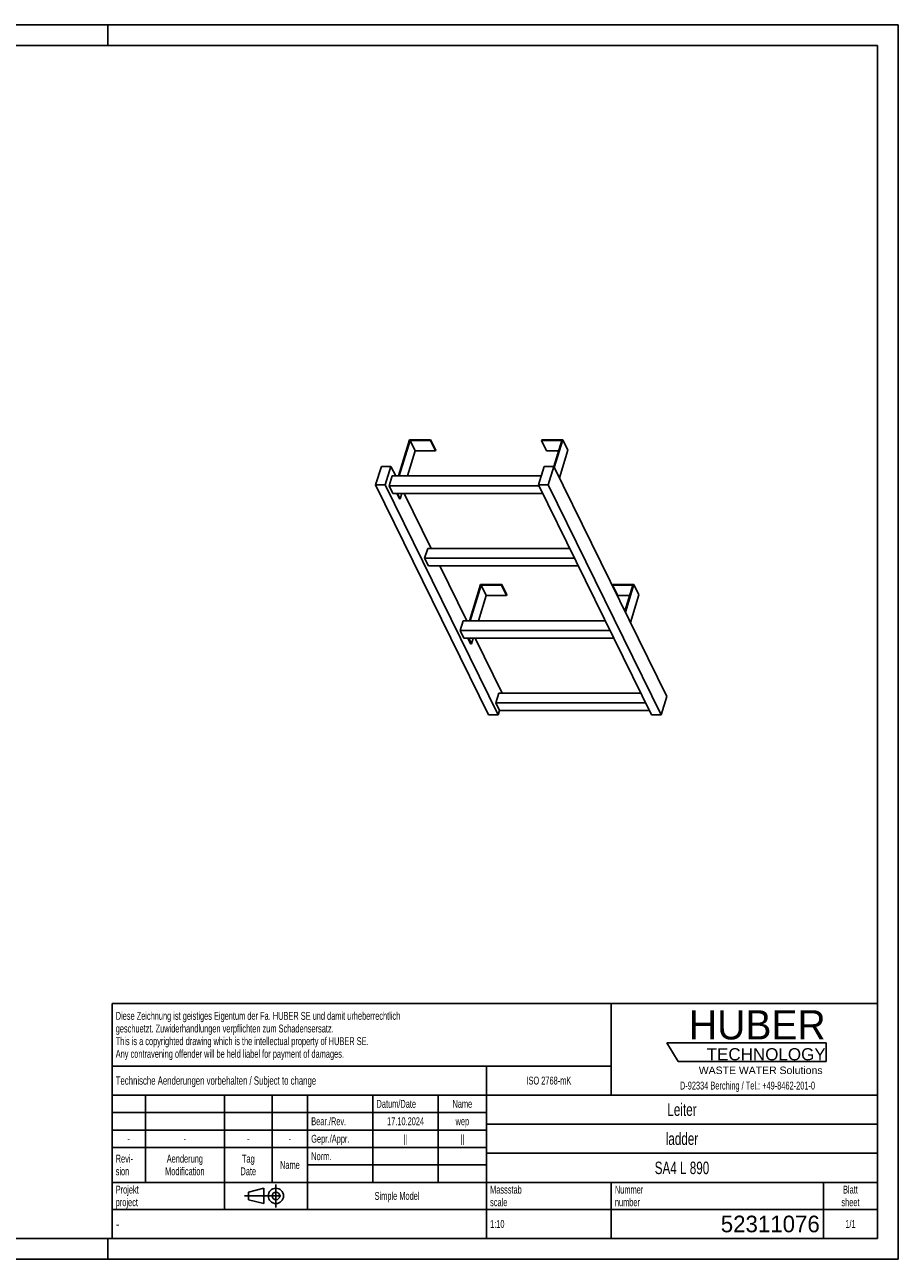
# Model space of a CAD drawing. Header units: millimetres. Extents: x 0 to 4200, y 0 to 2970.
# Tile 2 of 2: x 2100 to 4200, y 0 to 2970. Entities that reach past the tile are written whole.
import ezdxf

# ---------------------------------------------------------------- set-up
doc = ezdxf.new("R2010")
doc.units = ezdxf.units.MM
doc.header["$LTSCALE"] = 231
doc.linetypes.add('CENTER', pattern=[0.6, 0.375, -0.075, 0.075, -0.075])
doc.layers.get('0').update_dxf_attribs({"linetype": 'CONTINUOUS'})
doc.layers.add('HUBER_Logo_BL1', color=7, linetype='CONTINUOUS')
doc.styles.get("Standard").update_dxf_attribs({"font": 'txt', "width": 0.7})
doc.styles.add('TEXTSTYLE_2', font='txt')
doc.styles.add('TEXTSTYLE_3', font='arial.ttf')
doc.styles.add('TEXTSTYLE_4', font='txt', dxfattribs={"width": 0.8})
doc.styles.add('TEXTSTYLE_5', font='txt')

# ---------------------------------------------------------------- blocks, each defined once
blk = doc.blocks.new('HUBER_LOGO_BL1', base_point=(3837.5, 503.7))
at = {"layer": 'HUBER_Logo_BL1', "color": 5, "linetype": 'Continuous'}
for p, q in [((4026.4, 521), (3643.9, 521)), ((3643.9, 521), (3670.9, 476)), ((4026.4, 521), (4026.4, 476)), ((3670.9, 476), (4026.4, 476))]:
    blk.add_line(p, q, dxfattribs=at)
at = {"layer": 'HUBER_Logo_BL1', "color": 2, "linetype": 'Continuous', "attachment_point": 3, "line_spacing_factor": 0.78}
for s, insert, char_height, width, style in [('HUBER\\P\\fArial;\\H29.25;TECHNOLOGY ', (4025.4, 599.1), 70.2, 387.672, 'TEXTSTYLE_2'), ('WASTE WATER Solutions', (4018, 463.6), 18, 297.033, 'TEXTSTYLE_3')]:
    blk.add_mtext(s, dxfattribs=dict(at, insert=insert, char_height=char_height, width=width, style=style))
at = {"layer": 'HUBER_Logo_BL1', "color": 2, "linetype": 'Continuous', "insert": (3837.5, 427.4), "char_height": 19, "width": 810.893, "attachment_point": 2, "line_spacing_factor": 0.96}
blk.add_mtext('D-92334 Berching / Tel.: +49-8462-201-0', dxfattribs=at)
blk = doc.blocks.new('PROJEKTIONSMETHODE_1_BL2', base_point=(2680, 152.5))
at = {"color": 2, "linetype": 'CENTER'}
for p, q in [((2703.8, 180), (2703.8, 125)), ((2628.7, 152.5), (2731.3, 152.5))]:
    blk.add_line(p, q, dxfattribs=at)
at = {"color": 2, "linetype": 'Continuous'}
for p, q in [((2637.8, 161.7), (2674.5, 170.8)), ((2637.8, 143.3), (2637.8, 161.7)), ((2674.5, 134.2), (2674.5, 170.8)), ((2637.8, 143.3), (2674.5, 134.2))]:
    blk.add_line(p, q, dxfattribs=at)
for radius in [18.3, 9.17]:
    blk.add_circle((2703.8, 152.5), radius, dxfattribs=at)
blk = doc.blocks.new('*T11')
at = {"color": 3, "linetype": 'Continuous'}
for p, q in [((0, 0), (1840, 0)), ((0, 0), (0, -565)), ((1200, 0), (1200, -220)), ((1840, 0), (1840, -565)), ((0, -150), (1200, -150)), ((900, -150), (900, -565)), ((0, -220), (1840, -220)), ((80, -220), (80, -430)), ((270, -220), (270, -495)), ((385, -220), (385, -430)), ((470, -220), (470, -495)), ((627, -220), (627, -430)), ((784, -220), (784, -430)), ((0, -262), (900, -262)), ((900, -290), (1840, -290)), ((0, -304), (900, -304)), ((0, -346), (900, -346)), ((900, -360), (1840, -360)), ((470, -388), (900, -388)), ((0, -430), (1840, -430)), ((1200, -430), (1200, -565)), ((1710, -430), (1710, -565)), ((0, -495), (1840, -495)), ((0, -565), (1840, -565))]:
    blk.add_line(p, q, dxfattribs=at)
at = {"color": 2, "linetype": 'Continuous', "line_spacing_factor": 0.96}
for s, insert, char_height, width, attachment_point in [('Diese Zeichnung ist geistiges Eigentum der Fa. HUBER SE und damit urheberrechtlich \\Pgeschuetzt. Zuwiderhandlungen verpflichten zum Schadensersatz.\\PThis is a copyrighted drawing which is the intellectual property of HUBER SE.\\PAny contravening offender will be held liabel for payment of damages.', (8.75, -19.9), 19, 2214.8571, 1), ('Technische Aenderungen vorbehalten / Subject to change', (8.75, -175), 20, 1524.7619, 1), ('ISO 2768-mK', (1050, -175.5), 19, 332.9524, 2), ('Datum/Date', (635.75, -231.5), 19, 292.2381, 1), ('Name', (842, -231.5), 19, 126.6667, 2), ('Leiter', (1370, -240), 30, 240, 2), ('Bear./Rev.', (478.75, -273.5), 19, 272.3333, 1), ('17.10.2024', (705.5, -273.5), 19, 273.2381, 2), ('wep', (842, -273.5), 19, 99.5238, 2), ('-', (40, -315.5), 19, 34.381, 2), ('-', (175, -315.5), 19, 34.381, 2), ('-', (327.5, -315.5), 19, 34.381, 2), ('-', (427.5, -315.5), 19, 34.381, 2), ('Gepr./Appr.', (478.75, -315.5), 19, 299.4762, 1), ('||', (705.5, -315.5), 19, 50.6667, 2), ('||', (842, -315.5), 19, 50.6667, 2), ('ladder', (1370, -310), 30, 251.4286, 2), ('Revi-\\Psion', (8.75, -363.3), 19, 138.4286, 1), ('Aenderung\\PModification', (175, -363.3), 19, 303.0952, 2), ('Tag\\PDate', (327.5, -363.3), 19, 117.619, 2), ('Name', (427.5, -378.5), 19, 126.6667, 2), ('Norm. ', (478.75, -357.5), 19, 175.5238, 1), ('SA4 L 890', (1370, -380), 30, 431.4286, 2), ('Projekt\\Pproject', (8.75, -437.8), 19, 183.6667, 1), ('Massstab\\Pscale', (908.75, -437.8), 19, 224.381, 1), ('Nummer\\Pnumber', (1208.75, -437.8), 19, 186.381, 1), ('Blatt\\Psheet', (1775, -437.8), 19, 137.5238, 2), ('Simple Model', (685, -453), 19, 328.4286, 2), ('1:10', (908.75, -520.5), 19, 94.0952, 1), ('1/1', (1775, -520.5), 19, 79.619, 2)]:
    blk.add_mtext(s, dxfattribs=dict(at, insert=insert, char_height=char_height, width=width, attachment_point=attachment_point))
for s, insert, char_height, width, attachment_point, style in [('-', (8.75, -517.5), 25, 18.3333, 1, 'TEXTSTYLE_4'), ('52311076', (1701.25, -510), 40, 506.6667, 3, 'TEXTSTYLE_5')]:
    blk.add_mtext(s, dxfattribs=dict(at, insert=insert, char_height=char_height, width=width, attachment_point=attachment_point, style=style))

msp = doc.modelspace()

# ---------------------------------------------------------------- linework, layer by layer
at = {"color": 7, "linetype": 'Continuous'}
for p, q in [((0, 2970), (4200, 2970)), ((4200, 0), (4200, 2970)), ((3025.119, 1971.435), (2998.203, 1884.334)), ((3000.045, 1884.334), (3026.477, 1969.868)), ((3075.778, 1971.435), (3025.119, 1971.435)), ((3026.477, 1969.868), (3038.679, 1945.004)), ((3026.477, 1969.868), (3075.294, 1969.868)), ((3075.294, 1969.868), (3075.778, 1971.435)), ((3075.294, 1969.868), (3087.495, 1945.004)), ((3075.778, 1971.435), (3087.979, 1946.57)), ((3342.885, 1971.435), (3342.401, 1969.868)), ((3342.401, 1969.868), (3354.603, 1945.004)), ((3342.401, 1969.868), (3391.217, 1969.868)), ((3393.544, 1971.435), (3342.885, 1971.435)), ((3391.217, 1969.868), (3371.896, 1907.344)), ((3373.03, 1905.053), (3393.544, 1971.435)), ((3393.544, 1971.435), (3405.745, 1946.57)), ((3038.679, 1945.004), (3019.931, 1884.334)), ((3038.679, 1945.004), (3087.495, 1945.004)), ((3087.495, 1945.004), (3087.979, 1946.57)), ((3354.603, 1945.004), (3383.534, 1945.004)), ((3385.232, 1880.188), (3405.745, 1946.57)), ((2957.43, 1907.341), (2943.632, 1862.691)), ((2980.456, 1907.341), (2957.43, 1907.341)), ((2966.658, 1862.691), (2980.456, 1907.341)), ((2991.746, 1884.334), (2980.456, 1907.341)), ((3348.881, 1907.341), (3335.083, 1862.691)), ((3371.907, 1907.341), (3348.881, 1907.341)), ((3358.109, 1862.691), (3371.907, 1907.341)), ((3643.394, 1354.108), (3371.907, 1907.341)), ((2983.289, 1884.334), (2976.027, 1860.834)), ((3341.771, 1884.334), (2983.289, 1884.334)), ((3215.119, 1309.459), (2943.632, 1862.691)), ((2943.632, 1862.691), (2966.658, 1862.691)), ((3238.146, 1309.459), (2966.658, 1862.691)), ((2985.178, 1842.186), (2976.027, 1860.834)), ((3335.994, 1860.834), (2976.027, 1860.834)), ((2985.178, 1842.186), (3345.145, 1842.186)), ((3001.011, 1829.071), (2994.575, 1842.186)), ((2996.417, 1842.186), (3002.853, 1829.071)), ((3006.906, 1842.186), (3002.853, 1829.071)), ((3077.158, 1710.283), (3012.43, 1842.186)), ((3606.57, 1309.459), (3335.083, 1862.691)), ((3335.083, 1862.691), (3358.109, 1862.691)), ((3629.597, 1309.459), (3358.109, 1862.691)), ((3001.011, 1829.071), (3002.853, 1829.071)), ((3068.701, 1710.283), (3061.439, 1686.783)), ((3409.874, 1710.283), (3068.701, 1710.283)), ((3070.59, 1668.135), (3061.439, 1686.783)), ((3421.406, 1686.783), (3061.439, 1686.783)), ((3070.59, 1668.135), (3430.557, 1668.135)), ((3162.57, 1536.232), (3097.841, 1668.135)), ((3195.943, 1623.333), (3169.027, 1536.232)), ((3170.869, 1536.232), (3197.301, 1621.767)), ((3246.601, 1623.333), (3195.943, 1623.333)), ((3209.502, 1596.902), (3197.301, 1621.767)), ((3197.301, 1621.767), (3246.117, 1621.767)), ((3246.117, 1621.767), (3246.601, 1623.333)), ((3258.319, 1596.902), (3246.117, 1621.767)), ((3258.803, 1598.469), (3246.601, 1623.333)), ((3513.709, 1623.333), (3513.225, 1621.767)), ((3525.426, 1596.902), (3513.225, 1621.767)), ((3513.225, 1621.767), (3562.041, 1621.767)), ((3564.367, 1623.333), (3513.709, 1623.333)), ((3562.041, 1621.767), (3542.723, 1559.254)), ((3543.854, 1556.951), (3564.367, 1623.333)), ((3576.569, 1598.469), (3564.367, 1623.333)), ((3209.502, 1596.902), (3190.754, 1536.232)), ((3258.319, 1596.902), (3209.502, 1596.902)), ((3258.803, 1598.469), (3258.319, 1596.902)), ((3554.357, 1596.902), (3525.426, 1596.902)), ((3576.569, 1598.469), (3556.055, 1532.087)), ((3154.113, 1536.232), (3146.851, 1512.733)), ((3495.286, 1536.232), (3154.113, 1536.232)), ((3506.818, 1512.733), (3146.851, 1512.733)), ((3156.002, 1494.084), (3146.851, 1512.733)), ((3156.002, 1494.084), (3515.969, 1494.084)), ((3171.834, 1480.97), (3165.399, 1494.084)), ((3173.677, 1480.97), (3167.241, 1494.084)), ((3177.729, 1494.084), (3173.677, 1480.97)), ((3247.982, 1362.182), (3183.253, 1494.084)), ((3173.677, 1480.97), (3171.834, 1480.97)), ((3239.524, 1362.182), (3232.262, 1338.682)), ((3592.229, 1338.682), (3232.262, 1338.682)), ((3241.414, 1320.034), (3232.262, 1338.682)), ((3580.697, 1362.182), (3239.524, 1362.182)), ((3629.597, 1309.459), (3643.394, 1354.108)), ((3215.119, 1309.459), (3238.146, 1309.459)), ((3238.146, 1309.459), (3241.414, 1320.034)), ((3241.414, 1320.034), (3601.381, 1320.034)), ((3606.57, 1309.459), (3629.597, 1309.459)), ((0, 0), (4200, 0))]:
    msp.add_line(p, q, dxfattribs=at)
at = {"color": 3, "linetype": 'Continuous'}
for p, q in [((4200, 2970), (0, 2970)), ((2300, 2970), (2300, 2920)), ((4200, 2970), (4200, 0)), ((2300, 0), (2300, 50)), ((4200, 0), (0, 0))]:
    msp.add_line(p, q, dxfattribs=at)
at = {"color": 5, "linetype": 'Continuous'}
for p, q in [((4150, 2920), (50, 2920)), ((4150, 50), (4150, 2920)), ((50, 50), (4150, 50))]:
    msp.add_line(p, q, dxfattribs=at)

# ---------------------------------------------------------------- block references
msp.add_blockref('*T11', (2310, 615))
at = {"color": 2, "linetype": 'Continuous'}
msp.add_blockref('PROJEKTIONSMETHODE_1_BL2', (2680, 152.5), dxfattribs=at)
at = {"layer": 'HUBER_Logo_BL1'}
msp.add_blockref('HUBER_LOGO_BL1', (3837.497, 503.742), dxfattribs=at)

doc.saveas('drawing.dxf')
